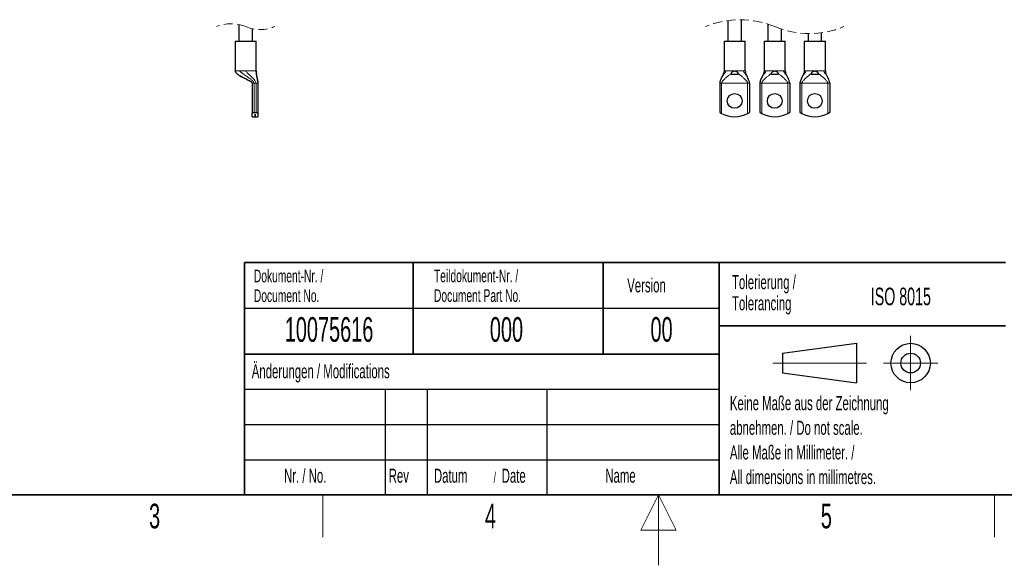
# Paper-space layout 'Blatt2' of a CAD drawing. Header units: millimetres. Extents: x 5 to 418, y 2 to 292.
# Tile 4 of 27: x 126 to 266, y 2 to 79. Entities that reach past the tile are written whole.
import ezdxf

# ---------------------------------------------------------------- set-up
doc = ezdxf.new("R2010")
doc.units = ezdxf.units.MM
doc.linetypes.add('HIDDEN', pattern=[1.905, 1.27, -0.635])
doc.layers.add('SLD-0', color=7, linetype='Continuous')
doc.styles.add('SLDTEXTSTYLE0', font='TXT', dxfattribs={"width": 0.605})

psp = doc.layouts.new('Blatt2')

# ---------------------------------------------------------------- linework, layer by layer
at = {"color": 7, "linetype": 'Continuous', "lineweight": 25}
for p, q in [((157.334, 78.8016), (157.334, 76.4567)), ((226.855, 79.3672), (226.855, 76.4567)), ((228.78, 76.4567), (228.78, 79.4853)), ((232.555, 78.8593), (232.555, 76.4567)), ((159.259, 76.4567), (159.259, 78.2041)), ((234.48, 76.4567), (234.48, 78.1464)), ((238.255, 77.5204), (238.255, 76.4567)), ((240.18, 76.4567), (240.18, 77.6385)), ((156.7965, 76.4567), (156.7965, 72.2067)), ((156.7965, 76.4567), (158.2965, 76.4567)), ((158.2965, 76.4567), (159.7965, 76.4567)), ((159.7965, 72.2067), (159.7965, 76.4567)), ((226.3175, 76.4567), (226.3175, 72.2067)), ((226.3175, 76.4567), (229.3175, 76.4567)), ((229.3175, 72.2067), (229.3175, 76.4567)), ((232.0175, 76.4567), (232.0175, 72.2067)), ((232.0175, 76.4567), (235.0175, 76.4567)), ((235.0175, 72.2067), (235.0175, 76.4567)), ((237.7175, 76.4567), (237.7175, 72.2067)), ((237.7175, 76.4567), (240.7175, 76.4567)), ((240.7175, 72.2067), (240.7175, 76.4567)), ((156.8005, 72.1952), (156.7965, 72.2067)), ((156.7965, 72.2067), (156.8005, 72.1952)), ((157.0011, 71.8821), (157.2075, 71.7067)), ((226.3175, 72.2067), (226.2808, 72.0114)), ((227.3175, 71.7067), (227.3493, 71.8821)), ((228.3175, 71.7067), (227.3175, 71.7067)), ((227.7108, 72.1952), (227.8175, 72.2067)), ((227.8175, 72.2067), (227.9242, 72.1952)), ((228.2857, 71.8821), (228.3175, 71.7067)), ((229.3175, 72.2067), (229.3543, 72.0114)), ((232.0175, 72.2067), (231.9808, 72.0114)), ((233.0175, 71.7067), (233.0493, 71.8821)), ((234.0175, 71.7067), (233.0175, 71.7067)), ((233.4108, 72.1952), (233.5175, 72.2067)), ((233.5175, 72.2067), (233.6242, 72.1952)), ((233.9857, 71.8821), (234.0175, 71.7067)), ((235.0175, 72.2067), (235.0543, 72.0114)), ((237.7175, 72.2067), (237.6808, 72.0114)), ((238.7175, 71.7067), (238.7493, 71.8821)), ((239.7175, 71.7067), (238.7175, 71.7067)), ((239.1108, 72.1952), (239.2175, 72.2067)), ((239.2175, 72.2067), (239.3242, 72.1952)), ((239.6857, 71.8821), (239.7175, 71.7067)), ((240.7175, 72.2067), (240.7543, 72.0114)), ((159.2215, 70.4567), (159.2215, 66.1602)), ((160.0465, 70.4567), (160.0465, 66.1602)), ((225.6925, 70.4567), (225.6925, 66.3178)), ((229.9425, 70.4567), (229.9425, 66.3178)), ((231.3925, 70.4567), (231.3925, 66.3178)), ((235.6425, 70.4567), (235.6425, 66.3178)), ((237.0925, 70.4567), (237.0925, 66.3178)), ((241.3425, 70.4567), (241.3425, 66.3178)), ((159.2215, 65.7067), (159.2215, 66.1602)), ((159.4965, 66.3178), (159.7715, 66.3178)), ((159.6353, 66.0918), (159.6328, 66.0918)), ((159.6328, 66.0918), (159.6328, 65.7067)), ((159.6353, 65.7067), (159.6353, 66.0918)), ((160.0465, 66.1602), (160.0465, 65.7067)), ((159.2215, 65.7067), (159.6328, 65.7067)), ((159.6353, 65.7067), (160.0465, 65.7067))]:
    psp.add_line(p, q, dxfattribs=at)
at = {"color": 7, "linetype": 'Continuous', "lineweight": 18}
for p, q in [((156.7965, 72.2067), (156.7995, 72.2067)), ((156.7995, 72.2067), (157.4148, 72.2067)), ((157.4148, 72.2067), (157.5019, 72.2067)), ((157.5019, 72.2067), (158.2965, 72.2067)), ((158.2965, 72.2067), (159.7936, 72.2067)), ((159.7936, 72.2067), (159.7965, 72.2067)), ((226.3175, 72.2067), (226.5452, 72.2067)), ((226.5452, 72.2067), (226.604, 72.2067)), ((226.604, 72.2067), (227.7233, 72.2067)), ((227.7233, 72.2067), (227.8175, 72.2067)), ((227.8175, 72.2067), (227.9117, 72.2067)), ((227.9117, 72.2067), (229.031, 72.2067)), ((229.031, 72.2067), (229.0898, 72.2067)), ((229.0898, 72.2067), (229.3175, 72.2067)), ((232.0175, 72.2067), (232.2452, 72.2067)), ((232.2452, 72.2067), (232.304, 72.2067)), ((232.304, 72.2067), (233.4233, 72.2067)), ((233.4233, 72.2067), (233.5175, 72.2067)), ((233.5175, 72.2067), (233.6117, 72.2067)), ((233.6117, 72.2067), (234.731, 72.2067)), ((234.731, 72.2067), (234.7898, 72.2067)), ((234.7898, 72.2067), (235.0175, 72.2067)), ((237.7175, 72.2067), (237.9452, 72.2067)), ((237.9452, 72.2067), (238.004, 72.2067)), ((238.004, 72.2067), (239.1233, 72.2067)), ((239.1233, 72.2067), (239.2175, 72.2067)), ((239.2175, 72.2067), (239.3117, 72.2067)), ((239.3117, 72.2067), (240.431, 72.2067)), ((240.431, 72.2067), (240.4898, 72.2067)), ((240.4898, 72.2067), (240.7175, 72.2067)), ((159.2215, 70.4567), (159.4023, 70.4567)), ((159.4023, 70.4567), (159.4965, 70.4567)), ((159.4965, 70.4567), (159.7715, 70.4567)), ((159.4965, 70.4567), (159.4965, 66.3178)), ((159.7715, 70.4567), (159.7715, 66.3178)), ((159.7715, 70.4567), (160.0465, 70.4567)), ((225.6925, 70.4567), (225.7091, 70.4567)), ((225.7091, 70.4567), (225.9675, 70.4567)), ((225.9675, 70.4567), (229.6675, 70.4567)), ((225.9675, 70.4567), (225.9675, 66.1602)), ((229.6675, 70.4567), (229.9259, 70.4567)), ((229.6675, 70.4567), (229.6675, 66.1602)), ((229.9259, 70.4567), (229.9425, 70.4567)), ((231.3925, 70.4567), (231.4091, 70.4567)), ((231.4091, 70.4567), (231.6675, 70.4567)), ((231.6675, 70.4567), (235.3675, 70.4567)), ((231.6675, 70.4567), (231.6675, 66.1602)), ((235.3675, 70.4567), (235.6259, 70.4567)), ((235.3675, 70.4567), (235.3675, 66.1602)), ((235.6259, 70.4567), (235.6425, 70.4567)), ((237.0925, 70.4567), (237.1091, 70.4567)), ((237.1091, 70.4567), (237.3675, 70.4567)), ((237.3675, 70.4567), (241.0675, 70.4567)), ((237.3675, 70.4567), (237.3675, 66.1602)), ((241.0675, 70.4567), (241.3259, 70.4567)), ((241.0675, 70.4567), (241.0675, 66.1602)), ((241.3259, 70.4567), (241.3425, 70.4567))]:
    psp.add_line(p, q, dxfattribs=at)
at = {"color": 7, "linetype": 'Continuous', "lineweight": 25}
for centre in [(227.8175, 67.9567), (233.5175, 67.9567), (239.2175, 67.9567)]:
    psp.add_circle(centre, 1.05, dxfattribs=at)
at = {"color": 7, "linetype": 'HIDDEN', "lineweight": 18}
for centre, radius, start, end in [((156.2278, 73.5379), 5.3787, 67.380135, 112.619865), ((160.3653, 83.4679), 5.3788, 247.380135, 292.619865), ((228.5988, 66.6979), 12.7887, 67.380135, 112.619865), ((238.4363, 90.3079), 12.7888, 247.380135, 292.619865)]:
    psp.add_arc(centre, radius, start, end, dxfattribs=at)
at = {"color": 7, "linetype": 'Continuous', "lineweight": 25}
for centre, start, end in [((227.8175, 69.7067), 242.451806, 297.548194), ((233.5175, 69.7067), 242.451808, 297.548192), ((239.2175, 69.7067), 242.451808, 297.548192)]:
    psp.add_arc(centre, 4, start, end, dxfattribs=at)
at = {"color": 7, "linetype": 'Continuous', "lineweight": 18}
for points, knots in [([(156.7995, 72.2067), (156.7996, 72.2045), (156.7999, 72.2007), (156.8003, 72.1968), (156.8005, 72.1952)], [0, 0, 0, 0, 0.55963911, 1, 1, 1, 1]), ([(157.0011, 71.8821), (157.1211, 71.7898), (157.3832, 71.5884), (157.8408, 71.3483), (158.2797, 71.125), (158.6575, 70.9306), (158.9351, 70.7697), (159.1111, 70.6437), (159.1883, 70.5509), (159.2156, 70.5042), (159.2196, 70.4717), (159.2215, 70.4567)], [0, 0, 0, 0, 0.16979995, 0.37079287, 0.57875951, 0.72379915, 0.84752412, 0.94038325, 0.96358057, 0.98313811, 1, 1, 1, 1]), ([(157.4148, 72.2067), (157.5368, 72.1046), (157.8141, 71.8726), (158.2909, 71.5547), (158.7346, 71.2458), (159.089, 70.9764), (159.3169, 70.7738), (159.444, 70.6183), (159.4905, 70.5158), (159.4946, 70.4754), (159.4965, 70.4567)], [0, 0, 0, 0, 0.173277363, 0.393852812, 0.623970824, 0.762697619, 0.878891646, 0.955999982, 0.979569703, 1, 1, 1, 1]), ([(158.2965, 72.2067), (158.3909, 72.1044), (158.598, 71.8797), (158.9435, 71.5522), (159.3184, 71.1778), (159.5959, 70.8618), (159.7483, 70.6036), (159.7644, 70.5016), (159.7715, 70.4567)], [0, 0, 0, 0, 0.18041713, 0.39616597, 0.61717385, 0.86721902, 0.94144498, 1, 1, 1, 1]), ([(226.604, 72.2067), (226.5318, 72.1072), (226.3781, 71.8954), (226.1588, 71.5583), (225.9737, 71.2423), (225.8373, 70.9691), (225.7523, 70.762), (225.7095, 70.6105), (225.6945, 70.514), (225.6931, 70.4752), (225.6925, 70.4567)], [0, 0, 0, 0, 0.18502961, 0.39383623, 0.60510424, 0.7358808, 0.85322933, 0.94163858, 0.97207084, 1, 1, 1, 1]), ([(227.3493, 71.8821), (227.2411, 71.7931), (227.0266, 71.6167), (226.7126, 71.3601), (226.4474, 71.1301), (226.2415, 70.9299), (226.0977, 70.7642), (226.0153, 70.6359), (225.982, 70.5487), (225.9699, 70.5022), (225.9683, 70.4715), (225.9675, 70.4567)], [0, 0, 0, 0, 0.20825792, 0.41282215, 0.60296207, 0.72996947, 0.83942431, 0.92891461, 0.95441381, 0.97799373, 1, 1, 1, 1]), ([(227.7233, 72.2067), (227.721, 72.2045), (227.7168, 72.2007), (227.7126, 72.1968), (227.7108, 72.1952)], [0, 0, 0, 0, 0.55959924, 1, 1, 1, 1]), ([(227.9117, 72.2067), (227.914, 72.2045), (227.9182, 72.2007), (227.9224, 72.1968), (227.9242, 72.1952)], [0, 0, 0, 0, 0.55959924, 1, 1, 1, 1]), ([(228.2857, 71.8821), (228.3939, 71.7931), (228.6084, 71.6167), (228.9224, 71.3601), (229.1876, 71.1301), (229.3935, 70.9299), (229.5373, 70.7642), (229.6198, 70.6359), (229.653, 70.5487), (229.6651, 70.5022), (229.6667, 70.4715), (229.6675, 70.4567)], [0, 0, 0, 0, 0.20825796, 0.41282221, 0.60296206, 0.72996949, 0.83942431, 0.9289146, 0.95441379, 0.97799374, 1, 1, 1, 1]), ([(229.031, 72.2067), (229.1032, 72.1072), (229.2569, 71.8954), (229.4762, 71.5583), (229.6613, 71.2423), (229.7977, 70.9691), (229.8827, 70.762), (229.9255, 70.6105), (229.9405, 70.514), (229.9419, 70.4752), (229.9425, 70.4567)], [0, 0, 0, 0, 0.1850296, 0.39383623, 0.60510426, 0.73588081, 0.85322934, 0.94163859, 0.97207084, 1, 1, 1, 1]), ([(232.304, 72.2067), (232.2318, 72.1072), (232.0781, 71.8954), (231.8588, 71.5583), (231.6737, 71.2423), (231.5373, 70.9691), (231.4523, 70.762), (231.4095, 70.6105), (231.3945, 70.514), (231.3931, 70.4752), (231.3925, 70.4567)], [0, 0, 0, 0, 0.18502954, 0.39383618, 0.60510422, 0.73588077, 0.85322936, 0.94163857, 0.97207085, 1, 1, 1, 1]), ([(233.0493, 71.8821), (232.9411, 71.7931), (232.7266, 71.6167), (232.4126, 71.3601), (232.1474, 71.1301), (231.9415, 70.9299), (231.7977, 70.7642), (231.7153, 70.6359), (231.682, 70.5487), (231.6699, 70.5022), (231.6683, 70.4715), (231.6675, 70.4567)], [0, 0, 0, 0, 0.20825795, 0.41282219, 0.60296212, 0.72996945, 0.83942427, 0.92891461, 0.9544138, 0.97799375, 1, 1, 1, 1]), ([(233.4233, 72.2067), (233.421, 72.2045), (233.4168, 72.2007), (233.4126, 72.1968), (233.4108, 72.1952)], [0, 0, 0, 0, 0.55960932, 1, 1, 1, 1]), ([(233.6117, 72.2067), (233.614, 72.2045), (233.6182, 72.2007), (233.6224, 72.1968), (233.6242, 72.1952)], [0, 0, 0, 0, 0.55958917, 1, 1, 1, 1]), ([(233.9857, 71.8821), (234.0939, 71.7931), (234.3084, 71.6167), (234.6224, 71.3601), (234.8876, 71.1301), (235.0935, 70.9299), (235.2373, 70.7642), (235.3198, 70.6359), (235.353, 70.5487), (235.3651, 70.5022), (235.3667, 70.4715), (235.3675, 70.4567)], [0, 0, 0, 0, 0.20825779, 0.41282204, 0.60296198, 0.72996933, 0.8394243, 0.92891465, 0.95441376, 0.97799371, 1, 1, 1, 1]), ([(234.731, 72.2067), (234.8032, 72.1072), (234.9569, 71.8954), (235.1762, 71.5583), (235.3613, 71.2423), (235.4977, 70.9691), (235.5827, 70.762), (235.6255, 70.6105), (235.6405, 70.514), (235.6419, 70.4752), (235.6425, 70.4567)], [0, 0, 0, 0, 0.18502952, 0.39383627, 0.60510417, 0.73588081, 0.8532293, 0.94163857, 0.97207084, 1, 1, 1, 1]), ([(238.004, 72.2067), (237.9318, 72.1072), (237.7781, 71.8954), (237.5588, 71.5583), (237.3737, 71.2423), (237.2373, 70.9691), (237.1523, 70.762), (237.1095, 70.6105), (237.0945, 70.514), (237.0931, 70.4752), (237.0925, 70.4567)], [0, 0, 0, 0, 0.18502957, 0.39383611, 0.60510428, 0.73588075, 0.85322927, 0.94163855, 0.97207083, 1, 1, 1, 1]), ([(238.7493, 71.8821), (238.6411, 71.7931), (238.4266, 71.6167), (238.1126, 71.3601), (237.8474, 71.1301), (237.6415, 70.9299), (237.4977, 70.7642), (237.4153, 70.6359), (237.382, 70.5487), (237.3699, 70.5022), (237.3683, 70.4715), (237.3675, 70.4567)], [0, 0, 0, 0, 0.20825812, 0.41282235, 0.60296227, 0.7299696, 0.83942426, 0.9289146, 0.95441387, 0.97799371, 1, 1, 1, 1]), ([(239.1233, 72.2067), (239.121, 72.2045), (239.1168, 72.2007), (239.1126, 72.1968), (239.1108, 72.1952)], [0, 0, 0, 0, 0.559600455, 1, 1, 1, 1]), ([(239.3117, 72.2067), (239.314, 72.2045), (239.3182, 72.2007), (239.3224, 72.1968), (239.3242, 72.1952)], [0, 0, 0, 0, 0.559600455, 1, 1, 1, 1]), ([(239.6857, 71.8821), (239.7939, 71.7931), (240.0084, 71.6167), (240.3224, 71.3601), (240.5876, 71.1301), (240.7935, 70.9299), (240.9373, 70.7642), (241.0198, 70.6359), (241.053, 70.5487), (241.0651, 70.5022), (241.0667, 70.4715), (241.0675, 70.4567)], [0, 0, 0, 0, 0.20825812, 0.41282235, 0.60296227, 0.7299696, 0.83942426, 0.9289146, 0.95441387, 0.97799371, 1, 1, 1, 1]), ([(240.431, 72.2067), (240.5032, 72.1072), (240.6569, 71.8954), (240.8762, 71.5583), (241.0613, 71.2423), (241.1977, 70.9691), (241.2827, 70.762), (241.3255, 70.6105), (241.3405, 70.514), (241.3419, 70.4752), (241.3425, 70.4567)], [0, 0, 0, 0, 0.18502957, 0.39383611, 0.60510428, 0.73588075, 0.85322927, 0.94163855, 0.97207083, 1, 1, 1, 1])]:
    psp.add_open_spline(points, degree=3, knots=knots, dxfattribs=at)
at = {"color": 7, "linetype": 'Continuous', "lineweight": 25}
for points, knots in [([(156.8005, 72.1952), (156.8079, 72.1771), (156.827, 72.1305), (156.8691, 72.0565), (156.9278, 71.9693), (156.9756, 71.9124), (157.0011, 71.8821)], [0, 0, 0, 0, 0.15637143, 0.40419996, 0.68185799, 1, 1, 1, 1]), ([(157.2118, 71.7127), (157.2862, 71.6574), (157.5264, 71.4791), (157.9708, 71.2676), (158.4308, 71.0372), (158.7856, 70.8521), (159.0179, 70.7104), (159.1535, 70.5984), (159.2131, 70.5132), (159.2189, 70.4741), (159.2215, 70.4567)], [0, 0, 0, 0, 0.11573656, 0.37335806, 0.6117011, 0.75959706, 0.87325346, 0.95114715, 0.97829287, 1, 1, 1, 1]), ([(159.7936, 72.2067), (159.7951, 72.1066), (159.7985, 71.8889), (159.8603, 71.552), (159.9384, 71.1655), (160.0029, 70.8596), (160.0339, 70.6415), (160.0442, 70.5461), (160.0458, 70.4854), (160.0465, 70.4567)], [0, 0, 0, 0, 0.1692044, 0.36828028, 0.57830383, 0.83768335, 0.89708573, 0.95141519, 1, 1, 1, 1]), ([(160.0322, 70.6488), (160.0312, 70.6594), (160.0245, 70.7307), (160.0038, 70.8546), (159.975, 71.0263), (159.9468, 71.178), (159.9201, 71.3185), (159.8962, 71.4444), (159.8722, 71.5745), (159.8267, 71.8274), (159.8098, 72.0396), (159.7965, 72.2067)], [0, 0, 0, 0, 0.020295, 0.13620558, 0.23896017, 0.35160218, 0.42966384, 0.51115918, 0.59544633, 0.68144592, 1, 1, 1, 1]), ([(226.2683, 71.9451), (226.2621, 71.9271), (226.1944, 71.7286), (226.0192, 71.3916), (225.8325, 70.9906), (225.7346, 70.7166), (225.7039, 70.5804), (225.694, 70.5081), (225.693, 70.4735), (225.6925, 70.4567)], [0, 0, 0, 0, 0.035645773, 0.39233287, 0.707585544, 0.863719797, 0.935264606, 0.968579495, 1, 1, 1, 1]), ([(227.3493, 71.8821), (227.3647, 71.9163), (227.3966, 71.9871), (227.4759, 72.0778), (227.5805, 72.1555), (227.6657, 72.1814), (227.7108, 72.1952)], [0, 0, 0, 0, 0.22537439, 0.46660841, 0.71817959, 1, 1, 1, 1]), ([(227.9242, 72.1952), (227.9724, 72.1802), (228.0635, 72.1518), (228.1684, 72.069), (228.2427, 71.9789), (228.2717, 71.9136), (228.2857, 71.8821)], [0, 0, 0, 0, 0.30175372, 0.5710764, 0.79237047, 1, 1, 1, 1]), ([(229.9425, 70.4567), (229.942, 70.4735), (229.9396, 70.5463), (229.896, 70.7423), (229.7839, 71.0297), (229.6168, 71.3821), (229.4791, 71.6664), (229.3959, 71.8593), (229.3728, 71.9274), (229.3666, 71.9456)], [0, 0, 0, 0, 0.031413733, 0.13616249, 0.372968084, 0.607394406, 0.86562354, 0.964034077, 1, 1, 1, 1]), ([(231.9683, 71.9451), (231.9621, 71.9271), (231.8944, 71.7286), (231.7192, 71.3916), (231.5325, 70.9906), (231.4346, 70.7166), (231.4039, 70.5804), (231.394, 70.5081), (231.393, 70.4735), (231.3925, 70.4567)], [0, 0, 0, 0, 0.03564576, 0.39233289, 0.70758556, 0.86371985, 0.93526461, 0.9685795, 1, 1, 1, 1]), ([(233.0493, 71.8821), (233.0647, 71.9163), (233.0966, 71.9871), (233.1759, 72.0778), (233.2805, 72.1555), (233.3657, 72.1814), (233.4108, 72.1952)], [0, 0, 0, 0, 0.22537417, 0.46660803, 0.71817938, 1, 1, 1, 1]), ([(233.6242, 72.1952), (233.6724, 72.1802), (233.7635, 72.1518), (233.8684, 72.069), (233.9427, 71.9789), (233.9717, 71.9136), (233.9857, 71.8821)], [0, 0, 0, 0, 0.30175335, 0.57107609, 0.79237021, 1, 1, 1, 1]), ([(235.6425, 70.4567), (235.642, 70.4735), (235.6396, 70.5463), (235.596, 70.7423), (235.4839, 71.0297), (235.3168, 71.3821), (235.1791, 71.6664), (235.0959, 71.8593), (235.0728, 71.9274), (235.0666, 71.9456)], [0, 0, 0, 0, 0.031413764, 0.136162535, 0.372968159, 0.607394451, 0.865623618, 0.964034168, 1, 1, 1, 1]), ([(237.6683, 71.9451), (237.6621, 71.9271), (237.5944, 71.7286), (237.4192, 71.3916), (237.2325, 70.9906), (237.1346, 70.7166), (237.1039, 70.5804), (237.094, 70.5081), (237.093, 70.4735), (237.0925, 70.4567)], [0, 0, 0, 0, 0.03564576, 0.39233279, 0.70758548, 0.86371978, 0.9352646, 0.96857949, 1, 1, 1, 1]), ([(238.7493, 71.8821), (238.7647, 71.9163), (238.7966, 71.9871), (238.8759, 72.0778), (238.9805, 72.1555), (239.0657, 72.1814), (239.1108, 72.1952)], [0, 0, 0, 0, 0.2253742, 0.46660871, 0.71817934, 1, 1, 1, 1]), ([(239.3242, 72.1952), (239.3724, 72.1802), (239.4635, 72.1518), (239.5684, 72.069), (239.6427, 71.9789), (239.6717, 71.9136), (239.6857, 71.8821)], [0, 0, 0, 0, 0.30175408, 0.57107595, 0.79237114, 1, 1, 1, 1]), ([(241.3425, 70.4567), (241.342, 70.4735), (241.3396, 70.5463), (241.296, 70.7423), (241.1839, 71.0297), (241.0168, 71.3821), (240.8791, 71.6664), (240.7959, 71.8593), (240.7728, 71.9274), (240.7666, 71.9456)], [0, 0, 0, 0, 0.03141373, 0.13616249, 0.37296807, 0.60739457, 0.86562345, 0.96403398, 1, 1, 1, 1]), ([(159.2215, 66.1602), (159.2262, 66.1793), (159.2371, 66.2235), (159.2884, 66.2623), (159.339, 66.2885), (159.3874, 66.3049), (159.4402, 66.3157), (159.4777, 66.3171), (159.4965, 66.3178)], [0, 0, 0, 0, 0.16816481, 0.38973171, 0.52976624, 0.67153222, 0.83523368, 1, 1, 1, 1]), ([(159.7715, 66.3178), (159.7903, 66.3171), (159.8278, 66.3157), (159.8806, 66.3049), (159.929, 66.2885), (159.9796, 66.2623), (160.031, 66.2235), (160.0418, 66.1793), (160.0465, 66.1602)], [0, 0, 0, 0, 0.16474696, 0.32846409, 0.47018985, 0.61026822, 0.83183465, 1, 1, 1, 1]), ([(225.6925, 66.3178), (225.6944, 66.3166), (225.7022, 66.3117), (225.7187, 66.3015), (225.7453, 66.2852), (225.7954, 66.2552), (225.8702, 66.212), (225.9339, 66.1781), (225.9675, 66.1602)], [0, 0, 0, 0, 0.02169271, 0.08731329, 0.18272111, 0.31753448, 0.63940095, 1, 1, 1, 1]), ([(229.6675, 66.1602), (229.7012, 66.1781), (229.7648, 66.212), (229.8396, 66.2552), (229.8897, 66.2851), (229.9163, 66.3015), (229.9328, 66.3117), (229.9406, 66.3166), (229.9425, 66.3178)], [0, 0, 0, 0, 0.36059937, 0.68246533, 0.81723718, 0.91268683, 0.97830466, 1, 1, 1, 1]), ([(231.3925, 66.3178), (231.3944, 66.3166), (231.4022, 66.3117), (231.4187, 66.3015), (231.4453, 66.2852), (231.4954, 66.2552), (231.5702, 66.212), (231.6339, 66.1781), (231.6675, 66.1602)], [0, 0, 0, 0, 0.02169162, 0.08731321, 0.18272016, 0.31753384, 0.63939988, 1, 1, 1, 1]), ([(235.3675, 66.1602), (235.4012, 66.1781), (235.4648, 66.212), (235.5396, 66.2552), (235.5897, 66.2851), (235.6163, 66.3015), (235.6328, 66.3117), (235.6406, 66.3166), (235.6425, 66.3178)], [0, 0, 0, 0, 0.36059746, 0.68246344, 0.8172353, 0.91268558, 0.97830341, 1, 1, 1, 1]), ([(237.0925, 66.3178), (237.0944, 66.3166), (237.1022, 66.3117), (237.1187, 66.3015), (237.1453, 66.2852), (237.1954, 66.2552), (237.2702, 66.212), (237.3339, 66.1781), (237.3675, 66.1602)], [0, 0, 0, 0, 0.02169411, 0.08731445, 0.18272266, 0.31753383, 0.63940244, 1, 1, 1, 1]), ([(241.0675, 66.1602), (241.1012, 66.1781), (241.1648, 66.212), (241.2396, 66.2552), (241.2897, 66.2851), (241.3163, 66.3015), (241.3328, 66.3117), (241.3406, 66.3166), (241.3425, 66.3178)], [0, 0, 0, 0, 0.36059744, 0.68246595, 0.81723781, 0.91268559, 0.97830341, 1, 1, 1, 1])]:
    psp.add_open_spline(points, degree=3, knots=knots, dxfattribs=at)
at = {"layer": 'SLD-0', "lineweight": 35}
for p, q in [((158.1167, 45), (225.6167, 45)), ((158.1167, 45), (158.1167, 32)), ((182.1167, 45), (182.1167, 32)), ((209.1167, 45), (209.1167, 32)), ((225.6167, 45), (225.6167, 32)), ((225.6167, 45), (266.3305, 45)), ((225.6167, 45), (225.6167, 36)), ((225.6167, 36), (266.3305, 36)), ((225.6167, 36), (225.6167, 12)), ((158.1167, 32), (158.1167, 12)), ((158.1167, 32), (225.6167, 32)), ((225.6167, 32), (225.6167, 12)), ((26, 12), (408, 12)), ((158.1167, 12), (225.6167, 12)), ((225.6167, 12), (266.3305, 12))]:
    psp.add_line(p, q, dxfattribs=at)
at = {"layer": 'SLD-0'}
for p, q in [((158.1167, 38.5), (225.6167, 38.5)), ((158.1167, 27), (225.6167, 27)), ((178.1167, 27), (178.1167, 12)), ((184.1167, 27), (184.1167, 12)), ((201.1167, 27), (201.1167, 12)), ((158.1167, 22), (225.6167, 22)), ((158.1167, 17), (225.6167, 17))]:
    psp.add_line(p, q, dxfattribs=at)
at = {"layer": 'SLD-0', "lineweight": 18}
for p, q in [((252.8396, 34.5746), (252.8396, 26.8746)), ((233.2396, 30.7246), (246.5396, 30.7246)), ((248.9896, 30.7246), (256.6896, 30.7246)), ((169.25, 6), (169.25, 12)), ((217, 12), (214.5, 7)), ((217, 2), (217, 12)), ((219.5, 7), (217, 12)), ((264.75, 6), (264.75, 12)), ((214.5, 7), (219.5, 7))]:
    psp.add_line(p, q, dxfattribs=at)
at = {"layer": 'SLD-0', "lineweight": 25}
for p, q in [((234.6396, 32.1246), (245.1396, 33.5246)), ((245.1396, 33.5246), (245.1396, 27.9246)), ((158.1167, 32), (225.6167, 32)), ((234.6396, 32.1246), (234.6396, 29.3246)), ((234.6396, 29.3246), (245.1396, 27.9246))]:
    psp.add_line(p, q, dxfattribs=at)
for radius in [2.8, 1.4]:
    psp.add_circle((252.8396, 30.7246), radius, dxfattribs=at)

# ---------------------------------------------------------------- texts
at = {"layer": 'SLD-0', "style": 'SLDTEXTSTYLE0'}
for s, insert, char_height, attachment_point in [('Dokument-Nr. /', (159.4707, 43.9891), 1.8, 1), ('Teildokument-Nr. /', (185.0721, 44.0073), 1.8, 1), ('Version', (212.5452, 42.7601), 2, 1), ('Tolerierung /', (227.4391, 43.2172), 2, 1), ('Document No.', (159.4707, 41.1891), 1.8, 1), ('Document Part No.', (185.0721, 41.2073), 1.8, 1), ('ISO 8015', (247.1716, 41.4342), 2.5, 1), ('Tolerancing', (227.4391, 40.2172), 2, 1), ('10075616', (170.1557, 37.243), 3.5, 2), ('000', (195.3767, 37.243), 3.5, 2), ('00', (217.424, 37.2527), 3.5, 2), ('Änderungen / Modifications', (159.1698, 30.5619), 2, 1), ('Keine Maße aus der Zeichnung', (227.1404, 26.0307), 2, 1), ('abnehmen. / Do not scale.', (227.1404, 22.5307), 2, 1), ('Alle Maße in Millimeter. /', (227.1404, 19.0307), 2, 1), ('Nr. / No.', (163.7532, 15.7244), 2, 1), ('Rev', (178.6351, 15.7244), 2, 1), ('Datum', (185.0629, 15.7244), 2, 1), ('Date', (194.7022, 15.7244), 2, 1), ('Name', (209.4275, 15.729), 2, 1), ('All dimensions in millimetres.', (227.1404, 15.5307), 2, 1), ('/', (193.5459, 15.2243), 1.5, 1), ('3', (145.3527, 10.743), 3.5, 2), ('4', (193.1027, 10.743), 3.5, 2), ('5', (240.8527, 10.743), 3.5, 2)]:
    psp.add_mtext(s, dxfattribs=dict(at, insert=insert, char_height=char_height, attachment_point=attachment_point))

doc.saveas('drawing.dxf')
